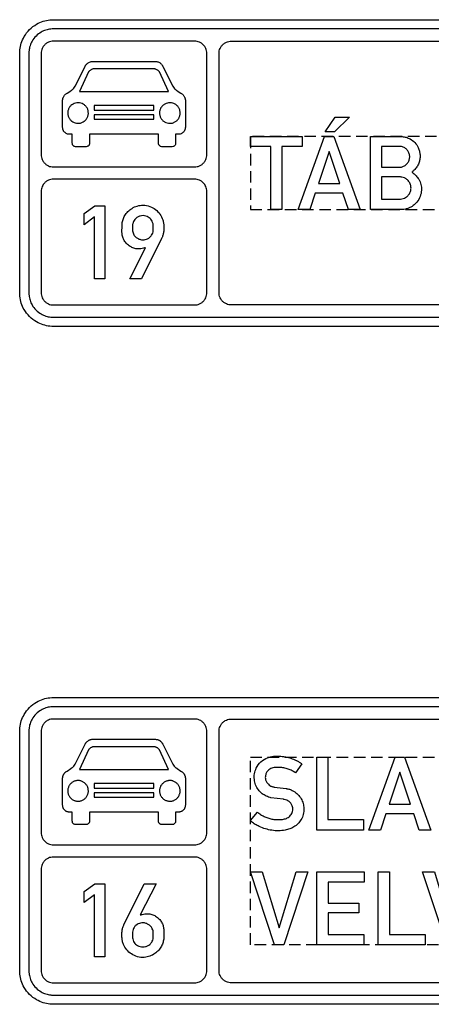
# Model space of a CAD drawing. Header units: millimetres. Extents: x 20 to 5218, y -827 to 934.
# Tile 2 of 3: x 3261 to 3932, y -827 to 778. Entities that reach past the tile are written whole.
import ezdxf

# ---------------------------------------------------------------- set-up
doc = ezdxf.new("R2010")
doc.units = ezdxf.units.MM
doc.header["$LTSCALE"] = 5
doc.linetypes.add('ČÁRKOVANÁX2', pattern=[1.5, 1, -0.5])
doc.layers.add('Značka', color=7, linetype='Continuous')

msp = doc.modelspace()

# ---------------------------------------------------------------- linework, layer by layer
at = {"layer": 'Značka', "color": 5}
for points in [[(4550.3, 277.9), (3315.7, 277.9), (3312.8, 278), (3309.9, 278.2, -0.055716), (3298.7, 280.6, -0.056169), (3288.2, 285.3, -0.069686), (3276.7, 294, -0.068355), (3268, 305.4, -0.05643), (3263.2, 316, -0.061123), (3261, 327.2, -0.012203), (3260.8, 330.1, -0.004068), (3260.7, 332.9), (3260.7, 722.9, -0.003576), (3260.8, 725.8, -0.010726), (3261, 728.7, -0.055717), (3263.3, 739.9, -0.056169), (3268, 750.4, -0.069696), (3276.7, 761.9, -0.068355), (3288.2, 770.6, -0.056427), (3298.7, 775.4, -0.061112), (3309.9, 777.6), (3312.8, 777.8), (3315.7, 777.9)], [(3315.7, 777.9), (4550.3, 777.9, -0.002614)], [(4554.5, 762.9), (3315.7, 762.9), (3313.6, 762.9), (3311.5, 762.7, 0.055698), (3303.3, 761, 0.056169), (3295.7, 757.6, 0.069703), (3287.3, 751.3, 0.068355), (3281, 742.9, 0.056428), (3277.5, 735.3, 0.061122), (3275.9, 727.1, 0.012207), (3275.7, 725, 0.004069), (3275.7, 722.9), (3275.7, 332.9, 0.003578), (3275.7, 330.8, 0.010726), (3275.9, 328.8, 0.055716), (3277.6, 320.6, 0.056165), (3281, 312.9, 0.069688), (3287.3, 304.6, 0.06835), (3295.7, 298.3, 0.056428), (3303.3, 294.8, 0.061122), (3311.5, 293.2), (3313.6, 293), (3315.7, 292.9), (4554.5, 292.9)], [(3545.7, 742.9), (3315.7, 742.9), (3314.6, 742.9), (3313.6, 742.8, 0.055755), (3309.5, 742, 0.056143), (3305.7, 740.3, 0.069684), (3301.5, 737.1, 0.068362), (3298.3, 732.9, 0.056416), (3296.6, 729.1, 0.061127), (3295.8, 725, 0.012195), (3295.7, 724, 0.004069), (3295.7, 722.9), (3295.7, 557.9), (3295.7, 556.9, 0.010727), (3295.8, 555.8, 0.055718), (3296.6, 551.8, 0.056168), (3298.3, 547.9, 0.069688), (3301.5, 543.8, 0.068346), (3305.7, 540.6, 0.056415), (3309.5, 538.9, 0.061129), (3313.6, 538.1), (3314.6, 538), (3315.7, 537.9), (3545.7, 537.9), (3546.7, 538), (3547.8, 538.1, 0.055711), (3551.8, 538.9, 0.056168), (3555.7, 540.6, 0.069682), (3559.8, 543.8, 0.068355), (3563, 547.9, 0.056435), (3564.7, 551.8, 0.061124), (3565.6, 555.8, 0.012196), (3565.6, 556.9, 0.004085), (3565.7, 557.9), (3565.7, 722.9), (3565.6, 724, 0.010705), (3565.6, 725, 0.055715), (3564.7, 729.1, 0.056165), (3563, 732.9, 0.069705), (3559.8, 737.1, 0.068336), (3555.7, 740.3, 0.056415), (3551.8, 742, 0.061115), (3547.8, 742.8), (3546.7, 742.9), (3545.7, 742.9)], [(4574.5, 312.9), (3605.7, 312.9), (3604.6, 313), (3603.6, 313, -0.055728), (3599.5, 313.9, -0.056168), (3595.7, 315.6, -0.069701), (3591.5, 318.8, -0.068355), (3588.3, 322.9, -0.056435), (3586.6, 326.8, -0.061122), (3585.8, 330.8, -0.01217), (3585.7, 331.9, -0.004056), (3585.7, 332.9), (3585.7, 722.9, -0.003593), (3585.7, 724, -0.010705), (3585.8, 725, -0.055715), (3586.6, 729.1, -0.056165), (3588.3, 732.9, -0.069701), (3591.5, 737.1, -0.068332), (3595.7, 740.3, -0.056415), (3599.5, 742, -0.061115), (3603.6, 742.8), (3604.6, 742.9), (3605.7, 742.9), (4574.5, 742.9)], [(3482, 710), (3483.2, 709.8), (3484.3, 709.6), (3485.3, 709.4), (3486.3, 709.1), (3487.3, 708.6), (3488.4, 708.1), (3489.4, 707.4), (3490.3, 706.7), (3491.1, 706), (3491.9, 705.2), (3492.5, 704.3), (3493.2, 703.4), (3493.6, 702.6), (3494, 701.9), (3510.1, 669.5), (3512.3, 666.4), (3512.6, 666), (3513, 665.6), (3513.4, 665.2), (3513.8, 664.8), (3514.2, 664.5), (3514.6, 664.1), (3515, 663.8), (3515.4, 663.5), (3515.7, 663.2), (3516.1, 663), (3516.7, 662.6), (3517.4, 662.2), (3523.5, 658.2), (3524.4, 657.6), (3525.2, 657), (3526.2, 656.3), (3527, 655.4), (3527.7, 654.6), (3528.4, 653.7), (3528.9, 652.8), (3529.4, 651.9), (3529.7, 651.1), (3530, 650.2, -0.02332), (3530.3, 649.2), (3530.5, 648.1), (3530.6, 647.6), (3530.7, 647.1), (3530.7, 602.3, -0.007046), (3530.5, 600.9, -0.021091), (3530.3, 599.6, -0.033788), (3529.9, 598.2, -0.040474), (3529.2, 596.8, -0.03738), (3528.5, 595.7), (3527.6, 594.7), (3526.6, 593.8), (3525.6, 593), (3524.7, 592.5), (3523.7, 592), (3522.3, 591.6), (3521, 591.4), (3520.3, 591.3), (3519.7, 591.2), (3514.9, 591.2), (3514.9, 576.5, -0.014725), (3514.8, 575.4, -0.044439), (3514.6, 574.4, -0.079428), (3513.8, 573, -0.08528), (3512.7, 572, -0.082663), (3511.2, 571.3), (3509.4, 570.9), (3492.4, 570.9), (3491, 571.2, -0.059604), (3489.6, 571.7, -0.076978), (3488.4, 572.6, -0.081068), (3487.6, 573.8, -0.063456), (3487.1, 575.1, -0.020473), (3486.9, 576.5), (3486.9, 591.2), (3374.4, 591.2), (3374.4, 576.5, -0.014125), (3374.3, 575.4, -0.042583), (3374.1, 574.4, -0.079396), (3373.3, 573, -0.085997), (3372.1, 572, -0.078877), (3370.6, 571.3), (3369, 570.9), (3351.9, 570.9), (3350.4, 571.2, -0.063647), (3349, 571.7, -0.077216), (3347.9, 572.6, -0.081532), (3347, 573.8, -0.064415), (3346.6, 575.1, -0.020774), (3346.4, 576.5), (3346.4, 591.2), (3341.7, 591.2), (3340.9, 591.3), (3340.1, 591.4), (3338.8, 591.6), (3337.6, 592), (3336.6, 592.5), (3335.7, 593), (3334.6, 593.8), (3333.7, 594.8), (3332.7, 595.9, -0.039937), (3332, 597.1, -0.041748), (3331.4, 598.5, -0.033851), (3331, 599.9, -0.017783), (3330.8, 601.1), (3330.7, 602.3), (3330.7, 647.1), (3330.8, 647.7), (3330.8, 648.3), (3331, 649.3, -0.023077), (3331.3, 650.3), (3331.6, 651.1), (3332, 651.9), (3332.5, 652.8), (3333, 653.8), (3333.7, 654.7), (3334.5, 655.6), (3335.4, 656.4), (3336.3, 657.2), (3337.1, 657.7), (3337.9, 658.2), (3343.9, 662.2), (3344.6, 662.6), (3345.3, 663), (3345.6, 663.3), (3345.9, 663.5), (3346.4, 663.8), (3346.8, 664.2), (3347.2, 664.5), (3347.6, 664.9), (3348, 665.3), (3348.5, 665.7), (3348.8, 666.1), (3349.1, 666.4), (3351.2, 669.5), (3367.3, 701.9), (3367.6, 702.5), (3368, 703.1), (3368.6, 704), (3369.3, 705), (3369.9, 705.6), (3370.6, 706.3), (3371.5, 707), (3372.5, 707.7), (3373.6, 708.4), (3374.7, 708.9), (3376, 709.4), (3377.3, 709.7), (3378.3, 709.9), (3379.3, 710), (3482, 710)], [(3372.6, 625.8, 0.009645), (3372.5, 627.9, 0.029227), (3372.1, 630, 0.03846), (3371.5, 632.1, 0.034241), (3370.5, 634.1, 0.033113), (3369.3, 635.9, 0.03434), (3367.9, 637.6, 0.03467), (3366.3, 639), (3364.4, 640.3), (3362.5, 641.3), (3360.4, 642), (3358.3, 642.5), (3356.1, 642.6), (3353.9, 642.5), (3351.7, 642.1), (3349.6, 641.5), (3347.6, 640.5), (3345.8, 639.3), (3344.1, 637.9, 0.034414), (3342.6, 636.3, 0.034414), (3341.4, 634.4, 0.034425), (3340.4, 632.5, 0.034419), (3339.7, 630.4, 0.034428), (3339.2, 628.3, 0.034414), (3339, 626.1, 0.03441), (3339.1, 623.9, 0.034402), (3339.5, 621.7, 0.03441), (3340.2, 619.6, 0.03439), (3341.2, 617.6, 0.034371), (3342.4, 615.8, 0.034418), (3343.8, 614.1, 0.034387), (3345.4, 612.6), (3347.2, 611.4), (3349.2, 610.4), (3351.3, 609.7), (3353.4, 609.2), (3355.6, 609), (3357.8, 609.1), (3360, 609.5), (3362.1, 610.2), (3364.1, 611.2), (3365.9, 612.4, 0.034387), (3367.6, 613.8, 0.034412), (3369, 615.4, 0.034569), (3370.3, 617.2, 0.034413), (3371.3, 619.2, 0.033704), (3372, 621.3, 0.03448), (3372.5, 623.4, 0.037299), (3372.6, 625.6), (3372.6, 625.7), (3372.6, 625.8)], [(3522.3, 625.8, 0.009649), (3522.1, 627.9, 0.02922), (3521.8, 630, 0.03845), (3521.1, 632.1, 0.034234), (3520.2, 634.1, 0.033127), (3519, 635.9, 0.034348), (3517.5, 637.6, 0.034675), (3515.9, 639, 0.034409), (3514.1, 640.3, 0.03434), (3512.1, 641.3), (3510.1, 642), (3507.9, 642.5), (3505.7, 642.6), (3503.5, 642.5), (3501.4, 642.1), (3499.3, 641.5), (3497.3, 640.5, 0.034409), (3495.4, 639.3, 0.034403), (3493.8, 637.9, 0.034419), (3492.3, 636.3, 0.034411), (3491, 634.4, 0.034425), (3490, 632.5, 0.034412), (3489.3, 630.4, 0.034432), (3488.8, 628.3, 0.034421), (3488.7, 626.1, 0.03441), (3488.8, 623.9, 0.034399), (3489.2, 621.7, 0.03441), (3489.9, 619.6, 0.034387), (3490.8, 617.6, 0.034371), (3492, 615.8, 0.034423), (3493.5, 614.1, 0.034384), (3495.1, 612.6, 0.034497), (3496.9, 611.4, 0.034394), (3498.9, 610.4), (3500.9, 609.7), (3503.1, 609.2), (3505.3, 609), (3507.5, 609.1), (3509.6, 609.5), (3511.7, 610.2, 0.034396), (3513.7, 611.2, 0.034462), (3515.6, 612.4, 0.034396), (3517.2, 613.8, 0.034405), (3518.7, 615.4, 0.034569), (3519.9, 617.2, 0.034413), (3520.9, 619.2, 0.03369), (3521.7, 621.3, 0.034487), (3522.1, 623.4, 0.037295), (3522.3, 625.6), (3522.3, 625.7), (3522.3, 625.8)], [(3832.6, 468.4), (3832.6, 587.4), (3881.5, 587.4), (3882.7, 587.4), (3883.9, 587.3, -0.053524), (3890.6, 586.2, -0.058869), (3897, 583.5, -0.084088), (3904.8, 577.6, -0.083984), (3910.2, 569.4, -0.05288), (3912.3, 563.7, -0.048085), (3913.3, 557.7, -0.047689), (3913.1, 551.6, -0.051685), (3911.8, 545.6, -0.057799), (3909, 539.4, -0.056929), (3904.9, 534, -0.019033), (3903.3, 532.4, -0.01921), (3901.7, 531), (3900.8, 530.2), (3899.9, 529.6), (3901.1, 528.7), (3902.3, 527.8, -0.045549), (3907.2, 523.2, -0.05398), (3911.2, 517.8, -0.077424), (3914.7, 509.3, -0.076327), (3915.5, 500, -0.084936), (3913.4, 489.7, -0.082719), (3908, 480.7, -0.067284), (3902, 474.8, -0.067548), (3894.6, 470.7, -0.045481), (3889.4, 469.1, -0.048761), (3884, 468.5), (3883, 468.4), (3882, 468.4), (3832.6, 468.4)], [(3850.7, 571.4), (3850.7, 537.5), (3879.2, 537.5), (3880.4, 537.5), (3881.5, 537.6, 0.091625), (3886.5, 539, 0.08074), (3890.9, 542.1, 0.081307), (3894.3, 546.3, 0.086105), (3896.1, 551.3, 0.08746), (3896.3, 556.8, 0.085843), (3894.6, 562.1, 0.081943), (3891.6, 566.4, 0.07864), (3887.3, 569.5, 0.046692), (3884.7, 570.7, 0.054004), (3881.9, 571.3), (3881.3, 571.4), (3880.7, 571.4), (3850.7, 571.4)], [(3545.7, 517.9), (3315.7, 517.9), (3314.6, 517.9), (3313.6, 517.8, 0.055727), (3309.5, 517, 0.056156), (3305.7, 515.3, 0.069684), (3301.5, 512.1, 0.068362), (3298.3, 507.9, 0.056423), (3296.6, 504.1, 0.061124), (3295.8, 500, 0.012204), (3295.7, 499, 0.004069), (3295.7, 497.9), (3295.7, 332.9), (3295.7, 331.9, 0.010727), (3295.8, 330.8, 0.055712), (3296.6, 326.8, 0.056163), (3298.3, 322.9, 0.069688), (3301.5, 318.8, 0.068364), (3305.7, 315.6, 0.056428), (3309.5, 313.9, 0.061129), (3313.6, 313), (3314.6, 313), (3315.7, 312.9), (3545.7, 312.9), (3546.7, 313), (3547.8, 313, 0.055725), (3551.8, 313.9, 0.056168), (3555.7, 315.6, 0.069701), (3559.8, 318.8, 0.068355), (3563, 322.9, 0.056435), (3564.7, 326.8, 0.061122), (3565.6, 330.8, 0.0122), (3565.6, 331.9, 0.004085), (3565.7, 332.9), (3565.7, 497.9), (3565.6, 499, 0.010709), (3565.6, 500, 0.055715), (3564.7, 504.1, 0.056177), (3563, 507.9, 0.069705), (3559.8, 512.1, 0.068354), (3555.7, 515.3, 0.056415), (3551.8, 517, 0.061129), (3547.8, 517.8), (3546.7, 517.9), (3545.7, 517.9)], [(3850.7, 521.6), (3850.7, 485.6), (3879.4, 485.6), (3880.4, 485.6), (3881.5, 485.6, 0.058725), (3885.8, 486.4, 0.063137), (3889.8, 488.2, 0.084071), (3894.2, 491.9, 0.085717), (3897.1, 496.8, 0.082257), (3898.5, 502.1, 0.080964), (3898.1, 507.5, 0.088837), (3895.8, 513.1, 0.084248), (3891.6, 517.7, 0.065585), (3887.9, 520.1, 0.080417), (3883.8, 521.4), (3882.6, 521.5), (3881.4, 521.6), (3850.7, 521.6)], [(3440.1, 355.5), (3465.6, 406.3), (3464.1, 405.8), (3462.7, 405.4, -0.039121), (3458, 404.5, -0.045951), (3453.3, 404.3, -0.066129), (3446.8, 405.5, -0.062049), (3440.8, 408.3, -0.064466), (3435.3, 412.5, -0.067504), (3431.1, 417.9, -0.060703), (3428.6, 423.5, -0.06287), (3427.5, 429.5), (3427.5, 430.1), (3427.4, 430.8), (3427.5, 442.3, -0.0019), (3427.5, 443.1, -0.005641), (3427.5, 444, -0.057675), (3428.6, 450.6, -0.056055), (3431.1, 456.9, -0.065504), (3435.7, 463.7, -0.061136), (3441.8, 469.1, -0.069353), (3450.1, 473.5, -0.0745), (3459.3, 475.4, -0.0866), (3470.2, 474.4, -0.085335), (3480.1, 469.9, -0.080119), (3487.8, 463, -0.076177), (3493.1, 454.1, -0.044515), (3494.8, 449, -0.055003), (3495.5, 443.7, -0.006126), (3495.5, 443), (3495.5, 442.3), (3495.5, 434.3), (3495.4, 433.7), (3495.4, 433, -0.015251), (3495, 430.3, -0.02387), (3494.4, 427.7, -0.024148), (3493.7, 425.2, -0.019818), (3492.8, 422.9), (3492.4, 422.1), (3492, 421.2), (3459.3, 355.5), (3440.1, 355.5)], [(3478.5, 435.2), (3478.5, 442.4), (3478.4, 442.9), (3478.4, 443.4, 0.046128), (3477.4, 447.4, 0.065934), (3475.6, 451.1, 0.065648), (3473.2, 453.9, 0.058912), (3470.2, 456.1, 0.067225), (3466.1, 457.9, 0.06935), (3461.8, 458.5, 0.0722), (3457.1, 457.9, 0.068731), (3452.8, 456.1, 0.04488), (3450.4, 454.4, 0.047767), (3448.3, 452.4, 0.063454), (3446.2, 449.1, 0.065646), (3444.9, 445.4, 0.021291), (3444.7, 443.8, 0.007111), (3444.5, 442.3), (3444.5, 435.4), (3444.5, 434.5), (3444.6, 433.7, 0.051264), (3445.5, 430.4, 0.055517), (3446.9, 427.3, 0.075008), (3449.9, 423.6, 0.072374), (3453.8, 421, 0.044074), (3456.3, 420, 0.04374), (3459.1, 419.3), (3460.3, 419.2), (3461.5, 419.2, 0.05759), (3465.4, 419.6, 0.060878), (3469.1, 420.9, 0.069274), (3472.7, 423.3, 0.070575), (3475.6, 426.6, 0.064053), (3477.5, 430.2, 0.060749), (3478.4, 434.1), (3478.5, 434.7), (3478.5, 435.2)], [(3260.7, -772.1), (3260.7, -382.1, -0.003577), (3260.8, -379.2, -0.010727), (3261, -376.3, -0.055715), (3263.3, -365.1, -0.056166), (3268, -354.6, -0.069689), (3276.7, -343.1, -0.068353), (3288.2, -334.4, -0.056425), (3298.7, -329.6, -0.061123), (3309.9, -327.4), (3312.8, -327.2), (3315.7, -327.1), (4750.3, -327.1)], [(4754.5, -342.1), (3315.7, -342.1), (3313.6, -342.1), (3311.5, -342.3, 0.055713), (3303.3, -344, 0.056166), (3295.7, -347.4, 0.069689), (3287.3, -353.7, 0.068357), (3281, -362.1, 0.056427), (3277.5, -369.7, 0.061122), (3275.9, -377.9, 0.012202), (3275.7, -380, 0.004069), (3275.7, -382.1), (3275.7, -772.1, 0.003578), (3275.7, -774.2, 0.010727), (3275.9, -776.2, 0.055714), (3277.6, -784.4, 0.056165), (3281, -792.1, 0.06969), (3287.3, -800.4, 0.068355), (3295.7, -806.7, 0.056428), (3303.3, -810.2, 0.061122), (3311.5, -811.8, 0.012202), (3313.6, -812, 0.004068), (3315.7, -812.1), (4754.5, -812.1)], [(3545.7, -362.1), (3315.7, -362.1), (3314.6, -362.1), (3313.6, -362.2, 0.055712), (3309.5, -363, 0.056169), (3305.7, -364.7, 0.069689), (3301.5, -367.9, 0.068352), (3298.3, -372.1, 0.056428), (3296.6, -375.9, 0.061122), (3295.8, -380, 0.012203), (3295.7, -381, 0.004067), (3295.7, -382.1), (3295.7, -547.1, 0.003573), (3295.7, -548.1, 0.010723), (3295.8, -549.2, 0.055715), (3296.6, -553.2, 0.056164), (3298.3, -557.1, 0.069688), (3301.5, -561.2, 0.068355), (3305.7, -564.4, 0.056435), (3309.5, -566.1, 0.061122), (3313.6, -566.9), (3314.6, -567), (3315.7, -567.1), (3545.7, -567.1, 0.003589), (3546.7, -567, 0.010705), (3547.8, -566.9, 0.055712), (3551.8, -566.1, 0.056168), (3555.7, -564.4, 0.069691), (3559.8, -561.2, 0.068355), (3563, -557.1, 0.056422), (3564.7, -553.2, 0.061129), (3565.6, -549.2, 0.012225), (3565.6, -548.1), (3565.7, -547.1), (3565.7, -382.1, 0.00353), (3565.6, -381, 0.010734), (3565.6, -380, 0.055721), (3564.7, -375.9, 0.056168), (3563, -372.1, 0.069691), (3559.8, -367.9, 0.068355), (3555.7, -364.7, 0.056435), (3551.8, -363, 0.061123), (3547.8, -362.2), (3546.7, -362.1), (3545.7, -362.1)], [(4774.5, -792.1), (3605.7, -792.1, -0.003576), (3604.6, -792, -0.010723), (3603.6, -791.9, -0.055716), (3599.5, -791.1, -0.056165), (3595.7, -789.4, -0.069688), (3591.5, -786.2, -0.068355), (3588.3, -782.1, -0.056435), (3586.6, -778.2, -0.061122), (3585.8, -774.2), (3585.7, -773.1), (3585.7, -772.1), (3585.7, -382.1, -0.00359), (3585.7, -381, -0.010705), (3585.8, -380, -0.055714), (3586.6, -375.9, -0.056168), (3588.3, -372.1, -0.069687), (3591.5, -367.9, -0.068351), (3595.7, -364.7, -0.056435), (3599.5, -363, -0.061122), (3603.6, -362.2), (3604.6, -362.1), (3605.7, -362.1), (4774.5, -362.1)], [(3482, -395), (3483.2, -395.2), (3484.3, -395.4), (3485.3, -395.6), (3486.3, -395.9, -0.025091), (3487.3, -396.4, -0.021054), (3488.4, -397, -0.020117), (3489.4, -397.6, -0.020297), (3490.3, -398.3, -0.019785), (3491.1, -399.1, -0.023059), (3491.9, -399.8, -0.023314), (3492.5, -400.7, -0.0192), (3493.2, -401.6), (3493.6, -402.4), (3494, -403.1), (3510.1, -435.5), (3512.3, -438.6), (3512.6, -439), (3513, -439.4), (3513.4, -439.8), (3513.8, -440.2), (3514.2, -440.5), (3514.6, -440.9), (3515, -441.2), (3515.4, -441.5), (3515.7, -441.8), (3516.1, -442), (3516.7, -442.4), (3517.4, -442.8), (3523.5, -446.8), (3524.4, -447.4, -0.012707), (3525.2, -448, -0.020999), (3526.2, -448.7, -0.025367), (3527, -449.6, -0.023529), (3527.7, -450.4, -0.020251), (3528.4, -451.3, -0.017606), (3528.9, -452.2, -0.017412), (3529.4, -453.1, -0.01638), (3529.7, -453.9, -0.019893), (3530, -454.8, -0.02337), (3530.3, -455.8, -0.015407), (3530.5, -456.9), (3530.6, -457.4), (3530.7, -457.9), (3530.7, -502.7, -0.007035), (3530.5, -504.1, -0.021105), (3530.3, -505.4, -0.033775), (3529.9, -506.8, -0.040474), (3529.2, -508.2, -0.037355), (3528.5, -509.3, -0.031834), (3527.6, -510.3, -0.027678), (3526.6, -511.2, -0.027521), (3525.6, -512, -0.025952), (3524.7, -512.5, -0.031433), (3523.7, -513, -0.037191), (3522.3, -513.4, -0.024644), (3521, -513.6), (3520.3, -513.7), (3519.7, -513.8), (3514.9, -513.8), (3514.9, -528.5, -0.014706), (3514.8, -529.6, -0.044432), (3514.6, -530.6, -0.079436), (3513.8, -532, -0.085267), (3512.7, -533, -0.082599), (3511.2, -533.7, -0.025881), (3509.4, -534.1), (3492.4, -534.1, -0.019334), (3491, -533.8, -0.059564), (3489.6, -533.3, -0.076951), (3488.4, -532.4, -0.081087), (3487.6, -531.2, -0.063465), (3487.1, -529.9, -0.020483), (3486.9, -528.5), (3486.9, -513.8), (3374.4, -513.8), (3374.4, -528.5, -0.014122), (3374.3, -529.6, -0.042589), (3374.1, -530.6, -0.079386), (3373.3, -532, -0.085984), (3372.1, -533, -0.078927), (3370.6, -533.7, -0.024875), (3369, -534.1), (3351.9, -534.1, -0.020532), (3350.4, -533.8, -0.063648), (3349, -533.3, -0.077181), (3347.9, -532.4, -0.081578), (3347, -531.2, -0.064437), (3346.6, -529.9, -0.020774), (3346.4, -528.5), (3346.4, -513.8), (3341.7, -513.8), (3340.9, -513.7), (3340.1, -513.6, -0.024107), (3338.8, -513.4, -0.036621), (3337.6, -513, -0.030842), (3336.6, -512.5, -0.024373), (3335.7, -512, -0.028165), (3334.6, -511.2, -0.029224), (3333.7, -510.2, -0.033961), (3332.7, -509.2, -0.03994), (3332, -507.9, -0.041748), (3331.4, -506.5, -0.033841), (3331, -505.1, -0.017791), (3330.8, -503.9, -0.005943), (3330.7, -502.7), (3330.7, -457.9), (3330.8, -457.3, -0.004958), (3330.8, -456.7, -0.015089), (3331, -455.7, -0.023054), (3331.3, -454.7, -0.019595), (3331.6, -453.9, -0.015383), (3332, -453.1, -0.01784), (3332.5, -452.2, -0.018588), (3333, -451.2, -0.021623), (3333.7, -450.3, -0.025135), (3334.5, -449.4, -0.026062), (3335.4, -448.6, -0.021012), (3336.3, -447.8), (3337.1, -447.3), (3337.9, -446.8), (3343.9, -442.8), (3344.6, -442.4), (3345.3, -442), (3345.6, -441.7), (3345.9, -441.5), (3346.4, -441.2), (3346.8, -440.8), (3347.2, -440.5), (3347.6, -440.1), (3348, -439.7), (3348.5, -439.3), (3348.8, -438.9), (3349.1, -438.6), (3351.2, -435.5), (3367.3, -403.1), (3367.6, -402.5), (3368, -401.9, -0.016362), (3368.6, -401, -0.024958), (3369.3, -400.1), (3369.9, -399.4), (3370.6, -398.7), (3371.5, -398), (3372.5, -397.3, -0.023457), (3373.6, -396.6, -0.027184), (3374.7, -396.1, -0.028186), (3376, -395.6), (3377.3, -395.3), (3378.3, -395.1), (3379.3, -395), (3482, -395)], [(3503.4, -444.1), (3488.5, -412.3), (3488.1, -411.7), (3487.6, -411.2, 0.017722), (3486.8, -410.4, 0.027589), (3485.9, -409.7, 0.024459), (3485.1, -409.1), (3484.3, -408.6), (3483.4, -408.2), (3482.4, -407.8), (3481.6, -407.5), (3480.7, -407.3), (3479.8, -407.2), (3478.9, -407.1), (3478.1, -407.1), (3477.4, -407.1), (3383.9, -407.1), (3383.1, -407.1), (3382.3, -407.1), (3381.4, -407.2), (3380.5, -407.4), (3379.6, -407.6), (3378.8, -407.8), (3377.9, -408.2), (3377, -408.6), (3376.2, -409.1), (3375.3, -409.7, 0.028214), (3374.4, -410.5, 0.01787), (3373.5, -411.4), (3373.2, -411.8), (3372.8, -412.3), (3358, -444.1), (3503.4, -444.1)], [(3648.4, -513.9), (3649.5, -514.8, 0.007165), (3650.6, -515.7, 0.039105), (3656.1, -519.3, 0.032085), (3662, -522.1, 0.032647), (3668.4, -524.3, 0.039896), (3675, -525.6, 0.024482), (3679.4, -525.9, 0.01432), (3683.9, -525.9, 0.035317), (3690.7, -525.3, 0.08415), (3696.9, -523.2, 0.055194), (3699.9, -521.3, 0.056043), (3702.3, -518.9, 0.057317), (3704.2, -515.9, 0.056924), (3705.4, -512.6, 0.062814), (3705.8, -508.8, 0.064426), (3705.3, -505, 0.085858), (3703.3, -500.2, 0.089188), (3699.7, -496.4, 0.071827), (3696, -494.2, 0.059295), (3691.8, -493.1), (3691.3, -493), (3690.8, -492.9), (3670.1, -490.3), (3669.2, -490), (3668.4, -489.8, -0.017778), (3664.4, -488.4, -0.032305), (3660.6, -486.7, -0.062184), (3654.7, -482.7, -0.055274), (3649.9, -477.4, -0.068822), (3645.3, -469.3, -0.072902), (3643.2, -460.4, -0.074671), (3643.4, -451.2, -0.072262), (3646.4, -442.3, -0.094608), (3653.9, -431.9, -0.103595), (3664.7, -425.2, -0.055213), (3671.5, -423.3, -0.035105), (3678.5, -422.6, -0.029413), (3686.5, -422.8, -0.030642), (3694.4, -423.9, -0.03294), (3702.9, -426.1, -0.029918), (3711.1, -429.4, -0.019588), (3715.2, -431.5, -0.028926), (3719.1, -434), (3719.9, -434.5), (3720.6, -435.1), (3710.4, -449.7), (3709.1, -448.9, 0.005142), (3707.7, -448.1, 0.031824), (3701.4, -444.9, 0.035477), (3694.8, -442.6, 0.037912), (3688.1, -441.2, 0.035614), (3681, -440.8, 0.056951), (3673.5, -441.6, 0.118686), (3667, -444.6, 0.089576), (3663.7, -448.2, 0.07715), (3661.7, -452.8, 0.050948), (3661.1, -455.9, 0.055001), (3661.2, -459, 0.076574), (3662.4, -463.3, 0.070202), (3664.9, -467.2, 0.053212), (3667.2, -469.6, 0.05742), (3670, -471.3, 0.030584), (3671.5, -472, 0.032967), (3673.1, -472.5, 0.019615), (3674.3, -472.7, 0.006528), (3675.6, -472.9), (3695.2, -475.5), (3695.9, -475.5, -0.005678), (3696.6, -475.6, -0.057688), (3702.1, -477.1, -0.045357), (3707.2, -479.8, -0.062112), (3714.1, -485.1, -0.068462), (3719.3, -492, -0.067354), (3722.7, -499.6, -0.064542), (3723.9, -507.9, -0.073536), (3723, -517.5, -0.075691), (3719.2, -526.4, -0.065677), (3714.2, -533, -0.066688), (3707.7, -538, -0.056082), (3700.8, -541.2, -0.038293), (3693.2, -543.1, -0.042202), (3682.5, -544.2, -0.042474), (3671.8, -543.4, -0.040683), (3661.3, -541.1, -0.036905), (3651.3, -537.1, -0.028958), (3644.7, -533.7, -0.038944), (3638.7, -529.4, -0.006141), (3637.7, -528.5), (3636.7, -527.6), (3648.4, -513.9)], [(3372.6, -479.2, 0.009645), (3372.5, -477.1, 0.029232), (3372.1, -475, 0.038477), (3371.5, -472.9, 0.034247), (3370.5, -471, 0.033134), (3369.3, -469.1, 0.03435), (3367.9, -467.4, 0.03467), (3366.3, -466, 0.034393), (3364.4, -464.7, 0.034357), (3362.5, -463.7, 0.034411), (3360.4, -463, 0.034424), (3358.3, -462.5, 0.034416), (3356.1, -462.4, 0.034414), (3353.9, -462.5, 0.034432), (3351.7, -462.9, 0.034425), (3349.6, -463.5, 0.034396), (3347.6, -464.5, 0.03441), (3345.8, -465.7, 0.034408), (3344.1, -467.1, 0.034423), (3342.6, -468.8, 0.034422), (3341.4, -470.6, 0.034419), (3340.4, -472.5, 0.034415), (3339.7, -474.6, 0.034416), (3339.2, -476.8, 0.034416), (3339, -478.9, 0.034414), (3339.1, -481.1, 0.034418), (3339.5, -483.3, 0.034419), (3340.2, -485.4, 0.034415), (3341.2, -487.4, 0.034424), (3342.4, -489.2, 0.034418), (3343.8, -490.9, 0.034406), (3345.4, -492.4, 0.034407), (3347.2, -493.6, 0.03442), (3349.2, -494.6, 0.034424), (3351.3, -495.3, 0.034428), (3353.4, -495.8, 0.034417), (3355.6, -496, 0.034414), (3357.8, -495.9, 0.034431), (3360, -495.5, 0.034411), (3362.1, -494.8, 0.034419), (3364.1, -493.8, 0.034409), (3365.9, -492.6, 0.034377), (3367.6, -491.2, 0.034411), (3369, -489.6, 0.034581), (3370.3, -487.8, 0.034413), (3371.3, -485.8, 0.033695), (3372, -483.7, 0.034467), (3372.5, -481.6, 0.037296), (3372.6, -479.4), (3372.6, -479.3), (3372.6, -479.2)], [(3522.3, -479.2, 0.009649), (3522.1, -477.1, 0.029224), (3521.8, -475, 0.038467), (3521.1, -472.9, 0.034241), (3520.2, -471, 0.033126), (3519, -469.1, 0.034358), (3517.5, -467.4, 0.034675), (3515.9, -466, 0.034397), (3514.1, -464.7, 0.034353), (3512.1, -463.7, 0.03441), (3510.1, -463, 0.034423), (3507.9, -462.5, 0.034417), (3505.7, -462.4, 0.034414), (3503.5, -462.5, 0.034432), (3501.4, -462.9, 0.034424), (3499.3, -463.5, 0.034396), (3497.3, -464.5, 0.034412), (3495.4, -465.7, 0.034404), (3493.8, -467.1, 0.034418), (3492.3, -468.8, 0.034424), (3491, -470.6, 0.034419), (3490, -472.5, 0.034421), (3489.3, -474.6, 0.034412), (3488.8, -476.8, 0.034409), (3488.7, -478.9, 0.034407), (3488.8, -481.1, 0.034414), (3489.2, -483.3, 0.034419), (3489.9, -485.4, 0.034418), (3490.8, -487.4, 0.034424), (3492, -489.2, 0.034413), (3493.5, -490.9, 0.034408), (3495.1, -492.4, 0.034409), (3496.9, -493.6, 0.03442), (3498.9, -494.6, 0.034424), (3500.9, -495.3, 0.034426), (3503.1, -495.8, 0.034417), (3505.3, -496, 0.034415), (3507.5, -495.9, 0.034431), (3509.6, -495.5, 0.034414), (3511.7, -494.8, 0.034424), (3513.7, -493.8, 0.034415), (3515.6, -492.6, 0.034368), (3517.2, -491.2, 0.034406), (3518.7, -489.6, 0.034595), (3519.9, -487.8, 0.034426), (3520.9, -485.8, 0.033695), (3521.7, -483.7, 0.03446), (3522.1, -481.6, 0.037293), (3522.3, -479.4), (3522.3, -479.3), (3522.3, -479.2)], [(3545.7, -587.1), (3315.7, -587.1), (3314.6, -587.1), (3313.6, -587.2, 0.055712), (3309.5, -588, 0.056165), (3305.7, -589.7, 0.069689), (3301.5, -592.9, 0.068357), (3298.3, -597.1, 0.056428), (3296.6, -600.9, 0.061122), (3295.8, -605, 0.012203), (3295.7, -606, 0.004067), (3295.7, -607.1), (3295.7, -772.1, 0.003575), (3295.7, -773.1, 0.010724), (3295.8, -774.2, 0.055714), (3296.6, -778.2, 0.056165), (3298.3, -782.1, 0.06969), (3301.5, -786.2, 0.068356), (3305.7, -789.4, 0.056428), (3309.5, -791.1, 0.061122), (3313.6, -791.9, 0.012203), (3314.6, -792, 0.004068), (3315.7, -792.1), (3545.7, -792.1, 0.003575), (3546.7, -792, 0.010723), (3547.8, -791.9, 0.055714), (3551.8, -791.1, 0.056165), (3555.7, -789.4, 0.069692), (3559.8, -786.2, 0.068359), (3563, -782.1, 0.056422), (3564.7, -778.2, 0.06113), (3565.6, -774.2), (3565.6, -773.1), (3565.7, -772.1), (3565.7, -607.1), (3565.6, -606, 0.010736), (3565.6, -605, 0.05572), (3564.7, -600.9, 0.056168), (3563, -597.1, 0.069691), (3559.8, -592.9, 0.068352), (3555.7, -589.7, 0.056425), (3551.8, -588, 0.061123), (3547.8, -587.2, 0.012212), (3546.7, -587.1, 0.004071), (3545.7, -587.1)], [(3482.9, -630.6), (3457.3, -681.4, -0.002999), (3458.8, -681, -0.008984), (3460.3, -680.5, -0.039143), (3464.9, -679.6, -0.045941), (3469.6, -679.5, -0.06613), (3476.1, -680.6, -0.062058), (3482.2, -683.4, -0.064469), (3487.7, -687.6, -0.067451), (3491.8, -693.1, -0.060648), (3494.3, -698.6, -0.06297), (3495.4, -704.6), (3495.5, -705.2), (3495.5, -705.9), (3495.5, -717.4), (3495.5, -718.2), (3495.5, -719.1, -0.057602), (3494.4, -725.8, -0.056116), (3491.8, -732.1, -0.065551), (3487.3, -738.8, -0.061129), (3481.1, -744.2, -0.069334), (3472.8, -748.6, -0.074502), (3463.7, -750.5, -0.086606), (3452.8, -749.6, -0.08533), (3442.8, -745, -0.080119), (3435.1, -738.2, -0.076174), (3429.9, -729.3, -0.044512), (3428.1, -724.1, -0.055002), (3427.5, -718.8), (3427.4, -718.1), (3427.4, -717.4), (3427.4, -709.4), (3427.5, -708.8), (3427.6, -708.1, -0.015262), (3427.9, -705.4, -0.02388), (3428.5, -702.8, -0.024147), (3429.2, -700.4, -0.019811), (3430.2, -698), (3430.5, -697.2), (3430.9, -696.4), (3463.6, -630.6), (3482.9, -630.6)], [(3444.4, -710.4), (3444.4, -717.5), (3444.5, -718), (3444.6, -718.5, 0.046132), (3445.5, -722.5, 0.065931), (3447.4, -726.2, 0.065631), (3449.7, -729, 0.058914), (3452.7, -731.3, 0.06722), (3456.8, -733, 0.069356), (3461.2, -733.6, 0.07219), (3465.8, -733, 0.068718), (3470.2, -731.2, 0.044869), (3472.6, -729.5, 0.047761), (3474.7, -727.5, 0.063444), (3476.8, -724.2, 0.065648), (3478, -720.5, 0.021298), (3478.3, -719), (3478.5, -717.4), (3478.5, -710.5), (3478.4, -709.7), (3478.3, -708.8, 0.051267), (3477.5, -705.5, 0.055525), (3476, -702.4, 0.075001), (3473, -698.8, 0.07237), (3469.2, -696.2, 0.044089), (3466.6, -695.1, 0.043729), (3463.9, -694.5, 0.018562), (3462.7, -694.3, 0.017925), (3461.5, -694.3, 0.057595), (3457.6, -694.7, 0.060855), (3453.9, -696.1, 0.069266), (3450.2, -698.4, 0.070575), (3447.3, -701.7, 0.064057), (3445.5, -705.3, 0.060753), (3444.5, -709.2), (3444.5, -709.8), (3444.4, -710.4)], [(4750.3, -827.1), (3315.7, -827.1, -0.003577), (3312.8, -826.9, -0.010727), (3309.9, -826.8, -0.055715), (3298.7, -824.4, -0.056166), (3288.2, -819.7, -0.06969), (3276.7, -811, -0.068355), (3268, -799.6, -0.056428), (3263.2, -789, -0.061122), (3261, -777.8, -0.012202), (3260.8, -774.9, -0.004068), (3260.7, -772.1)]]:
    msp.add_lwpolyline(points, format="xyb", dxfattribs=at)
for points in [[(3503.4, 660.9), (3488.5, 692.8), (3488.1, 693.3), (3487.6, 693.8), (3486.8, 694.6), (3485.9, 695.4), (3485.1, 695.9), (3484.3, 696.4), (3483.4, 696.8), (3482.4, 697.2), (3481.6, 697.5), (3480.7, 697.7), (3479.8, 697.8), (3478.9, 697.9), (3478.1, 697.9), (3477.4, 697.9), (3383.9, 697.9), (3383.1, 697.9), (3382.3, 697.9), (3381.4, 697.8), (3380.5, 697.7), (3379.6, 697.4), (3378.8, 697.2), (3377.9, 696.8), (3377, 696.4), (3376.2, 695.9), (3375.3, 695.3), (3374.4, 694.5), (3373.5, 693.6), (3373.2, 693.2), (3372.8, 692.8), (3358, 660.9), (3503.4, 660.9)], [(3479.2, 630.3), (3479.2, 637.8), (3382.2, 637.8), (3382.2, 630.3), (3479.2, 630.3)], [(3479.2, 615.8), (3479.2, 622.9), (3382.2, 622.9), (3382.2, 615.8), (3479.2, 615.8)], [(3774.8, 618.8), (3798.2, 618.8), (3773.8, 595.4), (3758.9, 595.4), (3774.8, 618.8)], [(3669.8, 468.4), (3669.8, 571.4), (3636.7, 571.4), (3636.7, 587.4), (3720.9, 587.4), (3720.9, 571.4), (3687.8, 571.4), (3687.8, 468.4), (3669.8, 468.4)], [(3714.4, 468.4), (3757.6, 587.5), (3772.6, 587.5), (3815.7, 468.4), (3796.6, 468.4), (3787.7, 495), (3742.2, 495), (3733.5, 468.4), (3714.4, 468.4)], [(3782.5, 510.8), (3765.1, 563.1), (3747.6, 510.8), (3782.5, 510.8)], [(3382.7, 355.5), (3382.7, 456.4), (3365.8, 443.7), (3365.8, 461.8), (3382.9, 474.5), (3399.7, 474.5), (3399.7, 355.5), (3382.7, 355.5)], [(3744.8, -543.1), (3744.8, -424.1), (3762.8, -424.1), (3762.8, -526), (3821.2, -526), (3821.2, -543.1), (3744.8, -543.1)], [(3829.6, -543.1), (3872.8, -424), (3887.8, -424), (3930.9, -543.1), (3911.8, -543.1), (3902.9, -516.5), (3857.4, -516.5), (3848.7, -543.1), (3829.6, -543.1)], [(3897.7, -500.7), (3880.3, -448.4), (3862.8, -500.7), (3897.7, -500.7)], [(3479.2, -474.7), (3479.2, -467.2), (3382.2, -467.2), (3382.2, -474.7), (3479.2, -474.7)], [(3479.2, -489.2), (3479.2, -482.1), (3382.2, -482.1), (3382.2, -489.2), (3479.2, -489.2)], [(3676.1, -730), (3636.7, -611.1), (3656, -611.1), (3683.5, -702.5), (3711.2, -611.1), (3730.3, -611.1), (3691, -730), (3676.1, -730)], [(3745.2, -730.1), (3745.2, -611.1), (3822, -611.1), (3822, -628.2), (3763.3, -628.2), (3763.3, -662.2), (3813.3, -662.2), (3813.3, -678.1), (3763.3, -678.1), (3763.3, -713.2), (3821.8, -713.2), (3821.8, -730.1), (3745.2, -730.1)], [(3845.3, -730.1), (3845.3, -611.1), (3863.4, -611.1), (3863.4, -713), (3921.7, -713), (3921.7, -730.1), (3845.3, -730.1)], [(3956.7, -730), (3917.3, -611.1), (3936.6, -611.1), (3964.2, -702.5), (3991.8, -611.1), (4010.9, -611.1), (3971.6, -730), (3956.7, -730)], [(3382.7, -749.5), (3382.7, -648.6), (3365.8, -661.3), (3365.8, -643.2), (3382.9, -630.5), (3399.7, -630.5), (3399.7, -749.5), (3382.7, -749.5)]]:
    msp.add_lwpolyline(points, dxfattribs=at)
at = {"layer": 'Značka', "color": 6, "linetype": 'ČÁRKOVANÁX2', "ltscale": 3.75}
for points in [[(4474.7, 587.4), (3636.7, 587.4), (3636.7, 468.4), (4474.7, 468.4), (4474.7, 587.4)], [(3636.7, -730.1), (3636.7, -424.1), (4674.7, -424.1), (4674.7, -730.1), (3636.7, -730.1)]]:
    msp.add_lwpolyline(points, dxfattribs=at)

doc.saveas('drawing.dxf')
